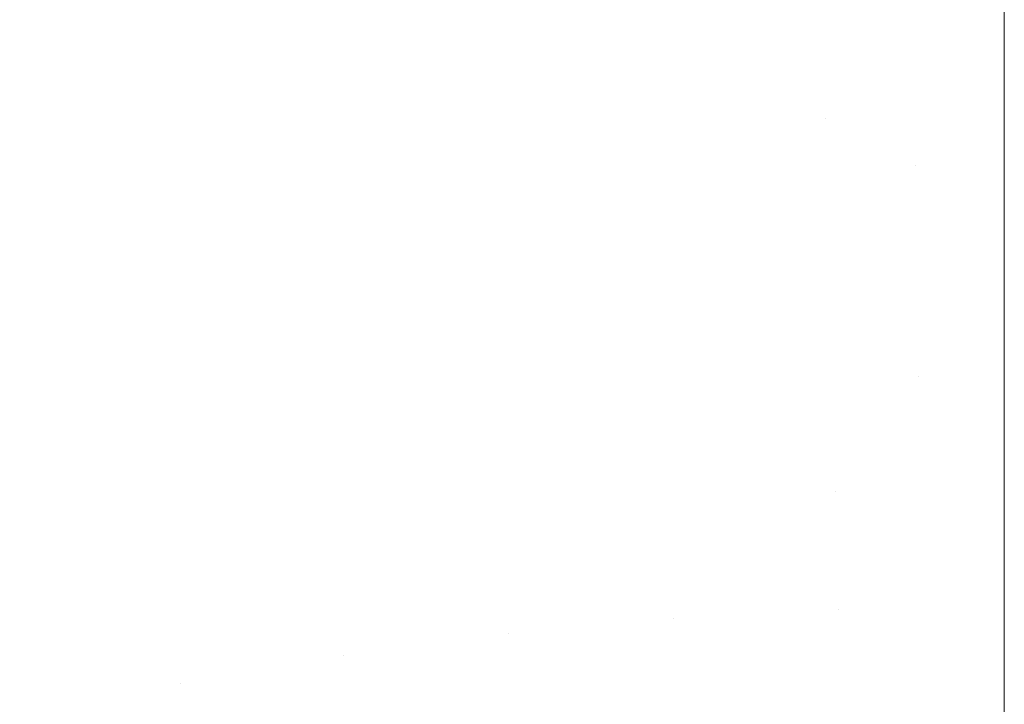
# Model space of a CAD drawing. Header units: centimetres. Extents: x -21.6 to 22.7, y 3.4 to 5.2.
# Tile 79 of 256: x -21.51635 to -21.50342, y 5.18272 to 5.1917. Entities that reach past the tile are written whole.
import ezdxf

# ---------------------------------------------------------------- set-up
doc = ezdxf.new("R2010")
doc.units = ezdxf.units.CM
doc.header["$LTSCALE"] = 2.54
doc.layers.add('Lucido design-1', color=7, linetype='Continuous')

# ---------------------------------------------------------------- blocks, each defined once
blk = doc.blocks.new('Gruppo-4-1')
at = {"color": 7, "linetype": 'Continuous', "lineweight": 9}
for points, invisible_edges in [([(-21.511768, 5.191738, -1872.954529), (-21.512952, 5.19157, -1872.954529), (-21.513069, 5.192694, -1872.95174), (-21.511871, 5.192864, -1872.95174)], 15), ([(-21.514263, 5.192502, -1872.95174), (-21.513069, 5.192694, -1872.95174), (-21.512952, 5.19157, -1872.954529), (-21.514132, 5.191381, -1872.954529)], 15), ([(-21.514132, 5.191381, -1872.954529), (-21.515308, 5.19117, -1872.954529), (-21.515454, 5.192289, -1872.95174), (-21.514263, 5.192502, -1872.95174)], 15), ([(-21.503423, 5.19167, -1872.275133), (-21.503423, 5.1926, -1872.277246), (-21.505814, 5.192242, -1872.276499), (-21.505798, 5.191648, -1872.275124)], 14), ([(22.630348, 5.190843, -1872.273252), (22.630348, 5.1926, -1872.277246), (-21.503423, 5.1926, -1872.277246), (-21.503423, 5.19167, -1872.275133)], 10), ([(-21.503423, 5.190843, -1872.957776), (-21.503423, 5.192274, -1872.954523), (-6.792166, 5.1926, -1872.953782), (-6.792166, 5.19167, -1872.955895)], 10), ([(-21.513011, 5.192142, -1872.277887), (-21.512952, 5.19157, -1872.276499), (-21.510582, 5.191883, -1872.276499), (-21.510626, 5.192457, -1872.277887)], 15), ([(-21.515382, 5.191739, -1872.277887), (-21.515454, 5.192289, -1872.279288), (-21.517822, 5.191795, -1872.279288), (-21.517736, 5.191249, -1872.277887)], 15), ([(-21.51664, 5.192053, -1872.95174), (-21.515454, 5.192289, -1872.95174), (-21.515308, 5.19117, -1872.954529), (-21.51648, 5.190937, -1872.954529)], 15), ([(-21.505798, 5.191648, -1872.275124), (-21.505814, 5.192242, -1872.276499), (-21.508201, 5.192107, -1872.276499), (-21.50817, 5.191514, -1872.275124)], 15), ([(-21.507008, 5.192186, -1872.954529), (-21.505814, 5.192242, -1872.954529), (-21.505782, 5.191034, -1872.957266), (-21.506961, 5.190979, -1872.957266)], 15), ([(-21.504603, 5.191068, -1872.957266), (-21.505782, 5.191034, -1872.957266), (-21.505814, 5.192242, -1872.954529), (-21.504619, 5.192276, -1872.954529)], 15), ([(-21.504619, 5.192276, -1872.954529), (-21.503423, 5.192274, -1872.954523), (-21.503423, 5.190843, -1872.957776), (-21.504603, 5.191068, -1872.957266)], 13), ([(-21.515382, 5.191739, -1872.277887), (-21.515308, 5.19117, -1872.276499), (-21.512952, 5.19157, -1872.276499), (-21.513011, 5.192142, -1872.277887)], 15), ([(-21.506961, 5.190979, -1872.957266), (-21.508139, 5.190901, -1872.957266), (-21.508201, 5.192107, -1872.954529), (-21.507008, 5.192186, -1872.954529)], 15), ([(-21.50817, 5.191514, -1872.275124), (-21.508201, 5.192107, -1872.276499), (-21.510582, 5.191883, -1872.276499), (-21.510535, 5.191291, -1872.275124)], 15), ([(-21.509314, 5.190802, -1872.957266), (-21.510488, 5.19068, -1872.957266), (-21.510582, 5.191883, -1872.954529), (-21.509393, 5.192006, -1872.954529)], 15), ([(-21.509393, 5.192006, -1872.954529), (-21.508201, 5.192107, -1872.954529), (-21.508139, 5.190901, -1872.957266), (-21.509314, 5.190802, -1872.957266)], 15), ([(-21.510535, 5.191291, -1872.275124), (-21.510582, 5.191883, -1872.276499), (-21.512952, 5.19157, -1872.276499), (-21.51289, 5.19098, -1872.275124)], 15), ([(-21.511768, 5.191738, -1872.954529), (-21.510582, 5.191883, -1872.954529), (-21.510488, 5.19068, -1872.957266), (-21.511659, 5.190537, -1872.957266)], 15), ([(-21.517736, 5.191249, -1872.277887), (-21.517647, 5.190683, -1872.276499), (-21.515308, 5.19117, -1872.276499), (-21.515382, 5.191739, -1872.277887)], 15), ([(-21.511659, 5.190537, -1872.957266), (-21.512827, 5.190372, -1872.957266), (-21.512952, 5.19157, -1872.954529), (-21.511768, 5.191738, -1872.954529)], 15), ([(-21.50817, 5.191514, -1872.275124), (-21.508139, 5.190901, -1872.273762), (-21.505782, 5.191034, -1872.273762), (-21.505798, 5.191648, -1872.275124)], 15), ([(-21.505798, 5.191648, -1872.275124), (-21.505782, 5.191034, -1872.273762), (-21.503423, 5.190843, -1872.273252), (-21.503423, 5.19167, -1872.275133)], 11), ([(-21.503423, 5.19167, -1872.275133), (-21.503423, 5.190843, -1872.273252), (22.630348, 5.190843, -1872.273252)], 10), ([(-6.792166, 5.19167, -1872.955895), (-6.792166, 5.190843, -1872.957776), (-21.503423, 5.190843, -1872.957776)], 10), ([(-21.51289, 5.19098, -1872.275124), (-21.512952, 5.19157, -1872.276499), (-21.515308, 5.19117, -1872.276499), (-21.515231, 5.190582, -1872.275124)], 15), ([(-21.514132, 5.191381, -1872.954529), (-21.512952, 5.19157, -1872.954529), (-21.512827, 5.190372, -1872.957266), (-21.513991, 5.190185, -1872.957266)], 15), ([(-21.510535, 5.191291, -1872.275124), (-21.510488, 5.19068, -1872.273762), (-21.508139, 5.190901, -1872.273762), (-21.50817, 5.191514, -1872.275124)], 15), ([(-21.513991, 5.190185, -1872.957266), (-21.515152, 5.189976, -1872.957266), (-21.515308, 5.19117, -1872.954529), (-21.514132, 5.191381, -1872.954529)], 15), ([(-21.51289, 5.19098, -1872.275124), (-21.512827, 5.190372, -1872.273762), (-21.510488, 5.19068, -1872.273762), (-21.510535, 5.191291, -1872.275124)], 15), ([(-21.515231, 5.190582, -1872.275124), (-21.515308, 5.19117, -1872.276499), (-21.517647, 5.190683, -1872.276499), (-21.517555, 5.190098, -1872.275124)], 15), ([(-21.51648, 5.190937, -1872.954529), (-21.515308, 5.19117, -1872.954529), (-21.515152, 5.189976, -1872.957266), (-21.516308, 5.189746, -1872.957266)], 15), ([(-21.515231, 5.190582, -1872.275124), (-21.515152, 5.189976, -1872.273762), (-21.512827, 5.190372, -1872.273762), (-21.51289, 5.19098, -1872.275124)], 15), ([(-21.505766, 5.190403, -1872.272414), (-21.505782, 5.191034, -1872.273762), (-21.508139, 5.190901, -1872.273762), (-21.508106, 5.190271, -1872.272414)], 15), ([(-21.506911, 5.189699, -1872.959948), (-21.508072, 5.189623, -1872.959948), (-21.508139, 5.190901, -1872.957266), (-21.506961, 5.190979, -1872.957266)], 15), ([(-21.506961, 5.190979, -1872.957266), (-21.505782, 5.191034, -1872.957266), (-21.505749, 5.189754, -1872.959948), (-21.506911, 5.189699, -1872.959948)], 15), ([(-21.504586, 5.189787, -1872.959948), (-21.505749, 5.189754, -1872.959948), (-21.505782, 5.191034, -1872.957266), (-21.504603, 5.191068, -1872.957266)], 15), ([(-21.503423, 5.190843, -1872.273252), (-21.505782, 5.191034, -1872.273762), (-21.505766, 5.190403, -1872.272414)], 11), ([(-21.504586, 5.189787, -1872.959948), (-21.504603, 5.191068, -1872.957266), (-21.503423, 5.190843, -1872.957776)], 11), ([(-21.516308, 5.189746, -1872.957266), (-21.51746, 5.189495, -1872.957266), (-21.517647, 5.190683, -1872.954529), (-21.51648, 5.190937, -1872.954529)], 15), ([(-21.508106, 5.190271, -1872.272414), (-21.508139, 5.190901, -1872.273762), (-21.510488, 5.19068, -1872.273762), (-21.510439, 5.190051, -1872.272414)], 15), ([(-21.509314, 5.190802, -1872.957266), (-21.508139, 5.190901, -1872.957266), (-21.508072, 5.189623, -1872.959948), (-21.509231, 5.189525, -1872.959948)], 15), ([(-21.505766, 5.190403, -1872.272414), (-21.505749, 5.189754, -1872.27108), (-21.503423, 5.189777, -1872.27109), (-21.503423, 5.190843, -1872.273252)], 11), ([(-21.503423, 5.190843, -1872.957776), (-21.503423, 5.189777, -1872.959938), (-21.504586, 5.189787, -1872.959948)], 10), ([(22.630348, 5.188913, -1872.269339), (22.630348, 5.190843, -1872.273252), (-21.503423, 5.190843, -1872.273252), (-21.503423, 5.189777, -1872.27109)], 10), ([(-21.503423, 5.189777, -1872.959938), (-21.503423, 5.190843, -1872.957776), (-6.792166, 5.190843, -1872.957776), (-6.792166, 5.189777, -1872.959938)], 10), ([(-21.509231, 5.189525, -1872.959948), (-21.510388, 5.189405, -1872.959948), (-21.510488, 5.19068, -1872.957266), (-21.509314, 5.190802, -1872.957266)], 15), ([(-21.517555, 5.190098, -1872.275124), (-21.51746, 5.189495, -1872.273762), (-21.515152, 5.189976, -1872.273762), (-21.515231, 5.190582, -1872.275124)], 15), ([(-21.510439, 5.190051, -1872.272414), (-21.510488, 5.19068, -1872.273762), (-21.512827, 5.190372, -1872.273762), (-21.512761, 5.189745, -1872.272414)], 15), ([(-21.511659, 5.190537, -1872.957266), (-21.510488, 5.19068, -1872.957266), (-21.510388, 5.189405, -1872.959948), (-21.511543, 5.189263, -1872.959948)], 15), ([(-21.511543, 5.189263, -1872.959948), (-21.512694, 5.189101, -1872.959948), (-21.512827, 5.190372, -1872.957266), (-21.511659, 5.190537, -1872.957266)], 15), ([(-21.512761, 5.189745, -1872.272414), (-21.512827, 5.190372, -1872.273762), (-21.515152, 5.189976, -1872.273762), (-21.51507, 5.189352, -1872.272414)], 15), ([(-21.513991, 5.190185, -1872.957266), (-21.512827, 5.190372, -1872.957266), (-21.512694, 5.189101, -1872.959948), (-21.513842, 5.188916, -1872.959948)], 15), ([(-21.508106, 5.190271, -1872.272414), (-21.508072, 5.189623, -1872.27108), (-21.505749, 5.189754, -1872.27108), (-21.505766, 5.190403, -1872.272414)], 15), ([(-21.513842, 5.188916, -1872.959948), (-21.514987, 5.188711, -1872.959948), (-21.515152, 5.189976, -1872.957266), (-21.513991, 5.190185, -1872.957266)], 15), ([(-21.510439, 5.190051, -1872.272414), (-21.510388, 5.189405, -1872.27108), (-21.508072, 5.189623, -1872.27108), (-21.508106, 5.190271, -1872.272414)], 15), ([(-21.512761, 5.189745, -1872.272414), (-21.512694, 5.189101, -1872.27108), (-21.510388, 5.189405, -1872.27108), (-21.510439, 5.190051, -1872.272414)], 15), ([(-21.51507, 5.189352, -1872.272414), (-21.515152, 5.189976, -1872.273762), (-21.51746, 5.189495, -1872.273762), (-21.517363, 5.188875, -1872.272414)], 15), ([(-21.516308, 5.189746, -1872.957266), (-21.515152, 5.189976, -1872.957266), (-21.514987, 5.188711, -1872.959948), (-21.516127, 5.188484, -1872.959948)], 15), ([(-21.504569, 5.188437, -1872.962573), (-21.505714, 5.188404, -1872.962573), (-21.505749, 5.189754, -1872.959948), (-21.504586, 5.189787, -1872.959948)], 15), ([(-21.504586, 5.189787, -1872.959948), (-21.503423, 5.189777, -1872.959938), (-21.503423, 5.188913, -1872.961689)], 9), ([(-21.503423, 5.188913, -1872.961689), (-21.504569, 5.188437, -1872.962573), (-21.504586, 5.189787, -1872.959948)], 11), ([(-21.516127, 5.188484, -1872.959948), (-21.517262, 5.188237, -1872.959948), (-21.51746, 5.189495, -1872.957266), (-21.516308, 5.189746, -1872.957266)], 15), ([(-21.51507, 5.189352, -1872.272414), (-21.514987, 5.188711, -1872.27108), (-21.512694, 5.189101, -1872.27108), (-21.512761, 5.189745, -1872.272414)], 15), ([(-21.505732, 5.189088, -1872.26976), (-21.505749, 5.189754, -1872.27108), (-21.508072, 5.189623, -1872.27108), (-21.508037, 5.188958, -1872.26976)], 15), ([(-21.506859, 5.18835, -1872.962573), (-21.508002, 5.188275, -1872.962573), (-21.508072, 5.189623, -1872.959948), (-21.506911, 5.189699, -1872.959948)], 15), ([(-21.506911, 5.189699, -1872.959948), (-21.505749, 5.189754, -1872.959948), (-21.505714, 5.188404, -1872.962573), (-21.506859, 5.18835, -1872.962573)], 15), ([(-21.503423, 5.188913, -1872.269339), (-21.503423, 5.189777, -1872.27109), (-21.505749, 5.189754, -1872.27108), (-21.505732, 5.189088, -1872.26976)], 14), ([(-21.503423, 5.189777, -1872.27109), (-21.503423, 5.188913, -1872.269339), (22.630348, 5.188913, -1872.269339)], 10), ([(-6.792166, 5.189777, -1872.959938), (-6.792166, 5.188913, -1872.961689), (-21.503423, 5.188913, -1872.961689), (-21.503423, 5.189777, -1872.959938)], 10), ([(-21.508037, 5.188958, -1872.26976), (-21.508072, 5.189623, -1872.27108), (-21.510388, 5.189405, -1872.27108), (-21.510336, 5.188741, -1872.26976)], 15), ([(-21.509144, 5.188178, -1872.962573), (-21.510283, 5.18806, -1872.962573), (-21.510388, 5.189405, -1872.959948), (-21.509231, 5.189525, -1872.959948)], 15), ([(-21.509231, 5.189525, -1872.959948), (-21.508072, 5.189623, -1872.959948), (-21.508002, 5.188275, -1872.962573), (-21.509144, 5.188178, -1872.962573)], 15), ([(-21.510336, 5.188741, -1872.26976), (-21.510388, 5.189405, -1872.27108), (-21.512694, 5.189101, -1872.27108), (-21.512625, 5.188439, -1872.26976)], 15), ([(-21.511543, 5.189263, -1872.959948), (-21.510388, 5.189405, -1872.959948), (-21.510283, 5.18806, -1872.962573), (-21.51142, 5.187921, -1872.962573)], 15), ([(-21.517363, 5.188875, -1872.272414), (-21.517262, 5.188237, -1872.27108), (-21.514987, 5.188711, -1872.27108), (-21.51507, 5.189352, -1872.272414)], 15), ([(-21.51142, 5.187921, -1872.962573), (-21.512554, 5.187761, -1872.962573), (-21.512694, 5.189101, -1872.959948), (-21.511543, 5.189263, -1872.959948)], 15), ([(-21.512625, 5.188439, -1872.26976), (-21.512694, 5.189101, -1872.27108), (-21.514987, 5.188711, -1872.27108), (-21.5149, 5.188052, -1872.26976)], 15), ([(-21.513842, 5.188916, -1872.959948), (-21.512694, 5.189101, -1872.959948), (-21.512554, 5.187761, -1872.962573), (-21.513685, 5.187579, -1872.962573)], 15), ([(-21.508037, 5.188958, -1872.26976), (-21.508002, 5.188275, -1872.268455), (-21.505714, 5.188404, -1872.268455), (-21.505732, 5.189088, -1872.26976)], 15), ([(-21.505732, 5.189088, -1872.26976), (-21.505714, 5.188404, -1872.268455), (-21.503423, 5.188913, -1872.269339)], 11), ([(-21.513685, 5.187579, -1872.962573), (-21.514812, 5.187377, -1872.962573), (-21.514987, 5.188711, -1872.959948), (-21.513842, 5.188916, -1872.959948)], 15), ([(-21.510336, 5.188741, -1872.26976), (-21.510283, 5.18806, -1872.268455), (-21.508002, 5.188275, -1872.268455), (-21.508037, 5.188958, -1872.26976)], 15), ([(-21.503423, 5.187727, -1872.267176), (-21.503423, 5.188913, -1872.269339), (-21.505714, 5.188404, -1872.268455), (-21.505696, 5.187704, -1872.267165)], 14), ([(-21.504569, 5.188437, -1872.962573), (-21.503423, 5.188913, -1872.961689), (-21.503423, 5.187023, -1872.965134), (-21.50455, 5.18702, -1872.965138)], 13), ([(22.630348, 5.187023, -1872.265894), (22.630348, 5.188913, -1872.269339), (-21.503423, 5.188913, -1872.269339), (-21.503423, 5.187727, -1872.267176)], 10), ([(-21.503423, 5.187023, -1872.965134), (-21.503423, 5.188913, -1872.961689), (-6.792166, 5.188913, -1872.961689), (-6.792166, 5.187727, -1872.963852)], 10), ([(-21.5149, 5.188052, -1872.26976), (-21.514987, 5.188711, -1872.27108), (-21.517262, 5.188237, -1872.27108), (-21.517159, 5.187582, -1872.26976)], 15), ([(-21.516127, 5.188484, -1872.959948), (-21.514987, 5.188711, -1872.959948), (-21.514812, 5.187377, -1872.962573), (-21.515935, 5.187154, -1872.962573)], 15), ([(-21.512625, 5.188439, -1872.26976), (-21.512554, 5.187761, -1872.268455), (-21.510283, 5.18806, -1872.268455), (-21.510336, 5.188741, -1872.26976)], 15), ([(-21.515935, 5.187154, -1872.962573), (-21.517054, 5.18691, -1872.962573), (-21.517262, 5.188237, -1872.959948), (-21.516127, 5.188484, -1872.959948)], 15), ([(-21.5149, 5.188052, -1872.26976), (-21.514812, 5.187377, -1872.268455), (-21.512554, 5.187761, -1872.268455), (-21.512625, 5.188439, -1872.26976)], 15), ([(-21.505696, 5.187704, -1872.267165), (-21.505714, 5.188404, -1872.268455), (-21.508002, 5.188275, -1872.268455), (-21.507966, 5.187576, -1872.267165)], 15), ([(-21.506859, 5.18835, -1872.962573), (-21.505714, 5.188404, -1872.962573), (-21.505677, 5.186988, -1872.965138), (-21.506804, 5.186935, -1872.965138)], 15), ([(-21.50455, 5.18702, -1872.965138), (-21.505677, 5.186988, -1872.965138), (-21.505714, 5.188404, -1872.962573), (-21.504569, 5.188437, -1872.962573)], 15), ([(-21.507966, 5.187576, -1872.267165), (-21.508002, 5.188275, -1872.268455), (-21.510283, 5.18806, -1872.268455), (-21.510229, 5.187363, -1872.267165)], 15), ([(-21.509144, 5.188178, -1872.962573), (-21.508002, 5.188275, -1872.962573), (-21.507928, 5.186861, -1872.965138), (-21.509052, 5.186766, -1872.965138)], 15), ([(-21.506804, 5.186935, -1872.965138), (-21.507928, 5.186861, -1872.965138), (-21.508002, 5.188275, -1872.962573), (-21.506859, 5.18835, -1872.962573)], 15), ([(-21.509052, 5.186766, -1872.965138), (-21.510173, 5.18665, -1872.965138), (-21.510283, 5.18806, -1872.962573), (-21.509144, 5.188178, -1872.962573)], 15), ([(-21.517159, 5.187582, -1872.26976), (-21.517054, 5.18691, -1872.268455), (-21.514812, 5.187377, -1872.268455), (-21.5149, 5.188052, -1872.26976)], 15), ([(-21.510229, 5.187363, -1872.267165), (-21.510283, 5.18806, -1872.268455), (-21.512554, 5.187761, -1872.268455), (-21.512482, 5.187066, -1872.267165)], 15), ([(-21.51142, 5.187921, -1872.962573), (-21.510283, 5.18806, -1872.962573), (-21.510173, 5.18665, -1872.965138), (-21.511292, 5.186513, -1872.965138)], 15), ([(-21.511292, 5.186513, -1872.965138), (-21.512408, 5.186355, -1872.965138), (-21.512554, 5.187761, -1872.962573), (-21.51142, 5.187921, -1872.962573)], 15), ([(-21.512482, 5.187066, -1872.267165), (-21.512554, 5.187761, -1872.268455), (-21.514812, 5.187377, -1872.268455), (-21.514722, 5.186685, -1872.267165)], 15), ([(-21.513685, 5.187579, -1872.962573), (-21.512554, 5.187761, -1872.962573), (-21.512408, 5.186355, -1872.965138), (-21.51352, 5.186176, -1872.965138)], 15), ([(-21.505696, 5.187704, -1872.267165), (-21.505677, 5.186988, -1872.26589), (-21.503423, 5.187023, -1872.265894), (-21.503423, 5.187727, -1872.267176)], 11), ([(22.630348, 5.187023, -1872.265894), (-21.503423, 5.187727, -1872.267176), (-21.503423, 5.187023, -1872.265894)], 9), ([(-21.503423, 5.186815, -1872.965514), (-21.503423, 5.187023, -1872.965134), (-6.792166, 5.187727, -1872.963852), (-6.792166, 5.187023, -1872.965134)], 10), ([(-21.507966, 5.187576, -1872.267165), (-21.507928, 5.186861, -1872.26589), (-21.505677, 5.186988, -1872.26589), (-21.505696, 5.187704, -1872.267165)], 15), ([(-21.51352, 5.186176, -1872.965138), (-21.514629, 5.185977, -1872.965138), (-21.514812, 5.187377, -1872.962573), (-21.513685, 5.187579, -1872.962573)], 15), ([(-21.510229, 5.187363, -1872.267165), (-21.510173, 5.18665, -1872.26589), (-21.507928, 5.186861, -1872.26589), (-21.507966, 5.187576, -1872.267165)], 15), ([(-21.514722, 5.186685, -1872.267165), (-21.514812, 5.187377, -1872.268455), (-21.517054, 5.18691, -1872.268455), (-21.516946, 5.186222, -1872.267165)], 15), ([(-21.515935, 5.187154, -1872.962573), (-21.514812, 5.187377, -1872.962573), (-21.514629, 5.185977, -1872.965138), (-21.515734, 5.185758, -1872.965138)], 15), ([(-21.512482, 5.187066, -1872.267165), (-21.512408, 5.186355, -1872.26589), (-21.510173, 5.18665, -1872.26589), (-21.510229, 5.187363, -1872.267165)], 15), ([(-21.515734, 5.185758, -1872.965138), (-21.516835, 5.185518, -1872.965138), (-21.517054, 5.18691, -1872.962573), (-21.515935, 5.187154, -1872.962573)], 15), ([(-21.514722, 5.186685, -1872.267165), (-21.514629, 5.185977, -1872.26589), (-21.512408, 5.186355, -1872.26589), (-21.512482, 5.187066, -1872.267165)], 15), ([(-21.505658, 5.186257, -1872.264631), (-21.505677, 5.186988, -1872.26589), (-21.507928, 5.186861, -1872.26589), (-21.50789, 5.186131, -1872.264631)], 15), ([(-21.506804, 5.186935, -1872.965138), (-21.505677, 5.186988, -1872.965138), (-21.505639, 5.18551, -1872.967641), (-21.506746, 5.185458, -1872.967641)], 15), ([(-21.503423, 5.186815, -1872.265514), (-21.503423, 5.187023, -1872.265894), (-21.505677, 5.186988, -1872.26589), (-21.505658, 5.186257, -1872.264631)], 14), ([(-21.503423, 5.186815, -1872.965514), (-21.505677, 5.186988, -1872.965138), (-21.50455, 5.18702, -1872.965138)], 11), ([(-21.505639, 5.18551, -1872.967641), (-21.505677, 5.186988, -1872.965138), (-21.503423, 5.186815, -1872.965514)], 11), ([(-21.50455, 5.18702, -1872.965138), (-21.503423, 5.187023, -1872.965134), (-21.503423, 5.186815, -1872.965514)], 9), ([(-21.503423, 5.187023, -1872.265894), (-21.503423, 5.186815, -1872.265514), (22.630348, 5.186815, -1872.265514), (22.630348, 5.187023, -1872.265894)], 10), ([(-6.792166, 5.187023, -1872.965134), (-6.792166, 5.186815, -1872.965514), (-21.503423, 5.186815, -1872.965514)], 10), ([(-21.50789, 5.186131, -1872.264631), (-21.507928, 5.186861, -1872.26589), (-21.510173, 5.18665, -1872.26589), (-21.510116, 5.185921, -1872.264631)], 15), ([(-21.509052, 5.186766, -1872.965138), (-21.507928, 5.186861, -1872.965138), (-21.507852, 5.185385, -1872.967641), (-21.508956, 5.185291, -1872.967641)], 15), ([(-21.506746, 5.185458, -1872.967641), (-21.507852, 5.185385, -1872.967641), (-21.507928, 5.186861, -1872.965138), (-21.506804, 5.186935, -1872.965138)], 15), ([(-21.505658, 5.186257, -1872.264631), (-21.505639, 5.18551, -1872.263387), (-21.503423, 5.185531, -1872.263399), (-21.503423, 5.186815, -1872.265514)], 11), ([(-21.503423, 5.186815, -1872.965514), (-21.503423, 5.185531, -1872.967629), (-21.505639, 5.18551, -1872.967641)], 10), ([(22.630348, 5.185531, -1872.263399), (22.630348, 5.186815, -1872.265514), (-21.503423, 5.186815, -1872.265514), (-21.503423, 5.185531, -1872.263399)], 10), ([(-21.503423, 5.185531, -1872.967629), (-21.503423, 5.186815, -1872.965514), (-6.792166, 5.186815, -1872.965514), (-6.792166, 5.185531, -1872.967629)], 10), ([(-21.516946, 5.186222, -1872.267165), (-21.516835, 5.185518, -1872.26589), (-21.514629, 5.185977, -1872.26589), (-21.514722, 5.186685, -1872.267165)], 15), ([(-21.508956, 5.185291, -1872.967641), (-21.510058, 5.185177, -1872.967641), (-21.510173, 5.18665, -1872.965138), (-21.509052, 5.186766, -1872.965138)], 15), ([(-21.510116, 5.185921, -1872.264631), (-21.510173, 5.18665, -1872.26589), (-21.512408, 5.186355, -1872.26589), (-21.512332, 5.185629, -1872.264631)], 15), ([(-21.511292, 5.186513, -1872.965138), (-21.510173, 5.18665, -1872.965138), (-21.510058, 5.185177, -1872.967641), (-21.511158, 5.185042, -1872.967641)], 15), ([(-21.511158, 5.185042, -1872.967641), (-21.512255, 5.184887, -1872.967641), (-21.512408, 5.186355, -1872.965138), (-21.511292, 5.186513, -1872.965138)], 15), ([(-21.512332, 5.185629, -1872.264631), (-21.512408, 5.186355, -1872.26589), (-21.514629, 5.185977, -1872.26589), (-21.514535, 5.185254, -1872.264631)], 15), ([(-21.51352, 5.186176, -1872.965138), (-21.512408, 5.186355, -1872.965138), (-21.512255, 5.184887, -1872.967641), (-21.513348, 5.184712, -1872.967641)], 15), ([(-21.513348, 5.184712, -1872.967641), (-21.514438, 5.184516, -1872.967641), (-21.514629, 5.185977, -1872.965138), (-21.51352, 5.186176, -1872.965138)], 15), ([(-21.50789, 5.186131, -1872.264631), (-21.507852, 5.185385, -1872.263387), (-21.505639, 5.18551, -1872.263387), (-21.505658, 5.186257, -1872.264631)], 15), ([(-21.510116, 5.185921, -1872.264631), (-21.510058, 5.185177, -1872.263387), (-21.507852, 5.185385, -1872.263387), (-21.50789, 5.186131, -1872.264631)], 15), ([(-21.514535, 5.185254, -1872.264631), (-21.514629, 5.185977, -1872.26589), (-21.516835, 5.185518, -1872.26589), (-21.516722, 5.184799, -1872.264631)], 15), ([(-21.515734, 5.185758, -1872.965138), (-21.514629, 5.185977, -1872.965138), (-21.514438, 5.184516, -1872.967641), (-21.515525, 5.1843, -1872.967641)], 15), ([(-21.512332, 5.185629, -1872.264631), (-21.512255, 5.184887, -1872.263387), (-21.510058, 5.185177, -1872.263387), (-21.510116, 5.185921, -1872.264631)], 15), ([(-21.515525, 5.1843, -1872.967641), (-21.516606, 5.184064, -1872.967641), (-21.516835, 5.185518, -1872.965138), (-21.515734, 5.185758, -1872.965138)], 15), ([(-21.514535, 5.185254, -1872.264631), (-21.514438, 5.184516, -1872.263387), (-21.512255, 5.184887, -1872.263387), (-21.512332, 5.185629, -1872.264631)], 15), ([(-21.503423, 5.184551, -1872.261784), (-21.503423, 5.185531, -1872.263399), (-21.505639, 5.18551, -1872.263387)], 10), ([(-21.505639, 5.18551, -1872.967641), (-21.503423, 5.185531, -1872.967629), (-21.503423, 5.184551, -1872.969244)], 9), ([(-21.503423, 5.185531, -1872.263399), (-21.503423, 5.184551, -1872.261784), (22.630348, 5.184551, -1872.261784), (22.630348, 5.185531, -1872.263399)], 10), ([(-6.792166, 5.185531, -1872.967629), (-6.792166, 5.184551, -1872.969244), (-21.503423, 5.184551, -1872.969244), (-21.503423, 5.185531, -1872.967629)], 10), ([(-21.505639, 5.18551, -1872.263387), (-21.507852, 5.185385, -1872.263387), (-21.507772, 5.183849, -1872.260948), (-21.505599, 5.183972, -1872.260948)], 15), ([(-21.505599, 5.183972, -1872.97008), (-21.507772, 5.183849, -1872.97008), (-21.507852, 5.185385, -1872.967641), (-21.506746, 5.185458, -1872.967641)], 15), ([(-21.506746, 5.185458, -1872.967641), (-21.505639, 5.18551, -1872.967641), (-21.505599, 5.183972, -1872.97008)], 11), ([(-21.505639, 5.18551, -1872.263387), (-21.505599, 5.183972, -1872.260948), (-21.503423, 5.184551, -1872.261784)], 11), ([(-21.503423, 5.184551, -1872.969244), (-21.505599, 5.183972, -1872.97008), (-21.505639, 5.18551, -1872.967641)], 11), ([(-21.509938, 5.183645, -1872.260948), (-21.507772, 5.183849, -1872.260948), (-21.507852, 5.185385, -1872.263387), (-21.510058, 5.185177, -1872.263387)], 15), ([(-21.507772, 5.183849, -1872.97008), (-21.509938, 5.183645, -1872.97008), (-21.510058, 5.185177, -1872.967641), (-21.508956, 5.185291, -1872.967641)], 15), ([(-21.508956, 5.185291, -1872.967641), (-21.507852, 5.185385, -1872.967641), (-21.507772, 5.183849, -1872.97008)], 11), ([(-21.516722, 5.184799, -1872.264631), (-21.516606, 5.184064, -1872.263387), (-21.514438, 5.184516, -1872.263387), (-21.514535, 5.185254, -1872.264631)], 15), ([(-21.510058, 5.185177, -1872.263387), (-21.512255, 5.184887, -1872.263387), (-21.512095, 5.183361, -1872.260948), (-21.509938, 5.183645, -1872.260948)], 15), ([(-21.511158, 5.185042, -1872.967641), (-21.510058, 5.185177, -1872.967641), (-21.509938, 5.183645, -1872.97008)], 11), ([(-21.509938, 5.183645, -1872.97008), (-21.512095, 5.183361, -1872.97008), (-21.512255, 5.184887, -1872.967641), (-21.511158, 5.185042, -1872.967641)], 15), ([(-21.51424, 5.182996, -1872.260948), (-21.512095, 5.183361, -1872.260948), (-21.512255, 5.184887, -1872.263387), (-21.514438, 5.184516, -1872.263387)], 15), ([(-21.513348, 5.184712, -1872.967641), (-21.512255, 5.184887, -1872.967641), (-21.512095, 5.183361, -1872.97008)], 11), ([(-21.512095, 5.183361, -1872.97008), (-21.51424, 5.182996, -1872.97008), (-21.514438, 5.184516, -1872.967641), (-21.513348, 5.184712, -1872.967641)], 15), ([(-21.514438, 5.184516, -1872.263387), (-21.516606, 5.184064, -1872.263387), (-21.516369, 5.182553, -1872.260948), (-21.51424, 5.182996, -1872.260948)], 15), ([(-21.515525, 5.1843, -1872.967641), (-21.514438, 5.184516, -1872.967641), (-21.51424, 5.182996, -1872.97008)], 11), ([(-21.505558, 5.182378, -1872.258575), (-21.503423, 5.182127, -1872.258156), (-21.503423, 5.184551, -1872.261784), (-21.505599, 5.183972, -1872.260948)], 13), ([(-21.503423, 5.184551, -1872.969244), (-21.503423, 5.18241, -1872.972448), (-21.505558, 5.182378, -1872.972454), (-21.505599, 5.183972, -1872.97008)], 14), ([(22.630348, 5.184551, -1872.261784), (-21.503423, 5.184551, -1872.261784), (-21.503423, 5.182127, -1872.258156), (22.630348, 5.182127, -1872.258156)], 5), ([(-6.792166, 5.184551, -1872.969244), (-6.792166, 5.182127, -1872.972872), (-21.503423, 5.182127, -1872.972872), (-21.503423, 5.18241, -1872.972448)], 10), ([(-21.503423, 5.18241, -1872.972448), (-21.503423, 5.184551, -1872.969244), (-6.792166, 5.184551, -1872.969244)], 10), ([(-21.51424, 5.182996, -1872.97008), (-21.516369, 5.182553, -1872.97008), (-21.516606, 5.184064, -1872.967641), (-21.515525, 5.1843, -1872.967641)], 15), ([(-21.505599, 5.183972, -1872.260948), (-21.507772, 5.183849, -1872.260948), (-21.507689, 5.182258, -1872.258575), (-21.505558, 5.182378, -1872.258575)], 15), ([(-21.505599, 5.183972, -1872.97008), (-21.505558, 5.182378, -1872.972454), (-21.507689, 5.182258, -1872.972454), (-21.507772, 5.183849, -1872.97008)], 15), ([(-21.509814, 5.182058, -1872.258575), (-21.507689, 5.182258, -1872.258575), (-21.507772, 5.183849, -1872.260948), (-21.509938, 5.183645, -1872.260948)], 15), ([(-21.507772, 5.183849, -1872.97008), (-21.507689, 5.182258, -1872.972454), (-21.509814, 5.182058, -1872.972454), (-21.509938, 5.183645, -1872.97008)], 15), ([(-21.509938, 5.183645, -1872.260948), (-21.512095, 5.183361, -1872.260948), (-21.51193, 5.181779, -1872.258575), (-21.509814, 5.182058, -1872.258575)], 15), ([(-21.509938, 5.183645, -1872.97008), (-21.509814, 5.182058, -1872.972454), (-21.51193, 5.181779, -1872.972454), (-21.512095, 5.183361, -1872.97008)], 15), ([(-21.514034, 5.181421, -1872.258575), (-21.51193, 5.181779, -1872.258575), (-21.512095, 5.183361, -1872.260948), (-21.51424, 5.182996, -1872.260948)], 15), ([(-21.512095, 5.183361, -1872.97008), (-21.51193, 5.181779, -1872.972454), (-21.514034, 5.181421, -1872.972454), (-21.51424, 5.182996, -1872.97008)], 15), ([(-21.51424, 5.182996, -1872.260948), (-21.516369, 5.182553, -1872.260948), (-21.516122, 5.180986, -1872.258575), (-21.514034, 5.181421, -1872.258575)], 15), ([(-21.51424, 5.182996, -1872.97008), (-21.514034, 5.181421, -1872.972454), (-21.516122, 5.180986, -1872.972454), (-21.516369, 5.182553, -1872.97008)], 15)]:
    blk.add_3dface(points, dxfattribs=dict(at, invisible_edges=invisible_edges))
blk = doc.blocks.new('Gruppo-5-1')
at = {"color": 7}
blk.add_blockref('Gruppo-4-1', (0, 0), dxfattribs=at)

msp = doc.modelspace()

# ---------------------------------------------------------------- block references
at = {"layer": 'Lucido design-1', "color": 7}
msp.add_blockref('Gruppo-5-1', (0, 0), dxfattribs=at)

doc.saveas('drawing.dxf')
